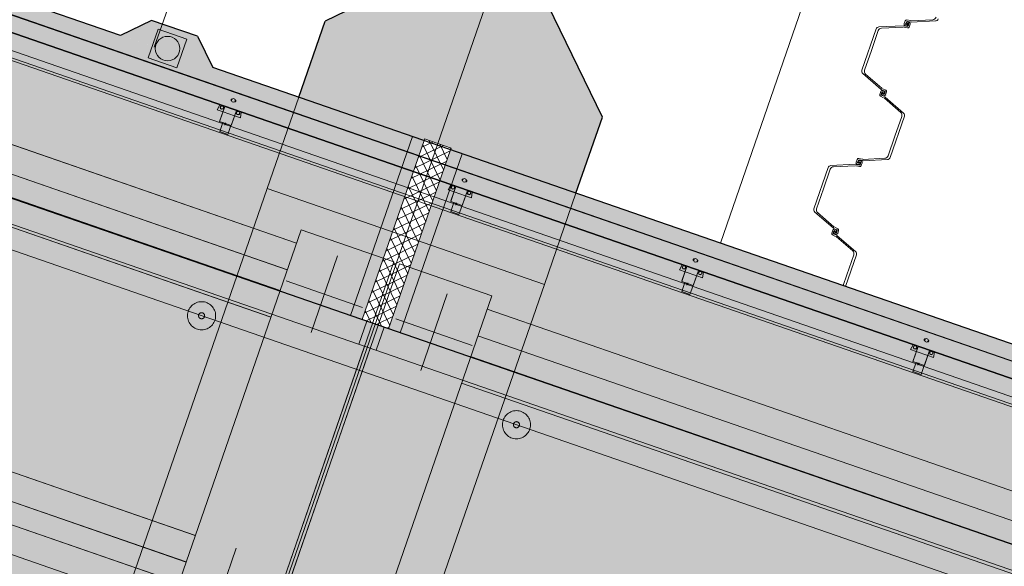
# Model space of a CAD drawing. Header units: metres. Extents: x 7508979 to 7510298, y 5841961 to 5842536.
# Tile 18 of 64: x 7509617.51 to 7509625.56, y 5842501.77 to 5842506.24. Entities that reach past the tile are written whole.
import ezdxf

# ---------------------------------------------------------------- set-up
doc = ezdxf.new("R2010")
doc.units = ezdxf.units.M
doc.linetypes.add('ACAD_ISO10W100', pattern=[18, 12, -3, 0, -3])
doc.linetypes.add('DASHED', pattern=[0.75, 0.5, -0.25])
for name, color, linetype, lineweight in [('013_AKP-Osie-2', 142, 'ACAD_ISO10W100', 18), ('015_AKP-Stal-cienka', 60, 'Continuous', 18), ('01_AKP-Beton-widok', 44, 'Continuous', 30), ('07_AKP-Wyposazenie', 133, 'Continuous', 18), ('08_JK_beton_przerywana', 40, 'DASHED', 9), ('09_JK_stal_przerywana', 90, 'DASHED', 9), ('13_WYPOSAŻENIE_CIENKIE', 81, 'Continuous', 18), ('16_JK_wyposażenie cienka', 200, 'Continuous', 13), ('AKP-Beton-widok', 44, 'Continuous', 30)]:
    doc.layers.add(name, color=color, linetype=linetype, lineweight=lineweight)
doc.layers.add('03_AKP-Kreskowania', color=7, linetype='Continuous', lineweight=9, true_color=0xa6a6a6)

msp = doc.modelspace()

# ---------------------------------------------------------------- hatches: boundary and pattern name
at = {"layer": '03_AKP-Kreskowania', "ltscale": 100, "transparency": 33554687}
h = msp.add_hatch(dxfattribs=at)
h.set_pattern_fill('GRASS', color=256, scale=0.045, angle=160.90316)
h.set_pattern_definition([(250.90316, (7511633.8898, 5841844.2328), (0.49932114, -1.028167), [0.2143125, -1.4021336]), (205.90316, (7511633.8898, 5841844.2328), (0.49932114, -1.028167), [0.2143125, -0.9286875]), (295.90316, (7511633.8898, 5841844.2328), (1.028167, 0.49932114), [0.2143125, -0.9286875])])
edge = h.paths.add_edge_path()
edge.add_spline(control_points=[(7509560.4281, 5842502.0417), (7509560.9762, 5842501.8269), (7509562.2237, 5842501.368), (7509563.4849, 5842500.9741), (7509564.2028, 5842500.7802)], knot_values=[19454.944206, 19454.944206, 19454.944206, 19454.944206, 21223.462374, 23456.740739, 23456.740739, 23456.740739, 23456.740739], degree=3, periodic=0)
edge.add_line((7509564.2028, 5842500.7802), (7509567.9422, 5842511.5796))
edge.add_line((7509567.9422, 5842511.5796), (7509567.9446, 5842511.601))
edge.add_line((7509567.9446, 5842511.601), (7509564.2647, 5842513.1229))
edge.add_line((7509564.2647, 5842513.1229), (7509560.4281, 5842502.0417))
edge = h.paths.add_edge_path()
edge.add_spline(control_points=[(7509557.9601, 5842503.0982), (7509558.5003, 5842502.8474), (7509559.0446, 5842502.6075), (7509559.5926, 5842502.3793)], knot_values=[24358.247031, 24358.247031, 24358.247031, 24358.247031, 26137.75858, 26137.75858, 26137.75858, 26137.75858], degree=3, periodic=0)
edge.add_line((7509559.5926, 5842502.3793), (7509563.4315, 5842513.4675))
edge.add_line((7509563.4315, 5842513.4675), (7509561.7858, 5842514.1481))
edge.add_line((7509561.7858, 5842514.1481), (7509557.9601, 5842503.0982))
edge = h.paths.add_edge_path()
edge.add_line((7509571.9005, 5842523.027), (7509571.9118, 5842523.0452))
edge.add_line((7509571.9118, 5842523.0452), (7509575.6504, 5842533.8449))
edge.add_spline(control_points=[(7509575.6504, 5842533.8449), (7509574.9664, 5842534.1365), (7509573.7316, 5842534.6067), (7509572.4674, 5842535.0174), (7509571.9038, 5842535.1875)], knot_values=[19454.944206, 19454.944206, 19454.944206, 19454.944206, 21688.222571, 23456.740739, 23456.740739, 23456.740739, 23456.740739], degree=3, periodic=0)
edge.add_line((7509571.9038, 5842535.1875), (7509568.0673, 5842524.1062))
edge.add_line((7509568.0673, 5842524.1062), (7509571.9005, 5842523.027))
edge = h.paths.add_edge_path()
edge.add_line((7509565.4852, 5842524.8333), (7509567.1995, 5842524.3506))
edge.add_line((7509567.1995, 5842524.3506), (7509571.0384, 5842535.4387))
edge.add_spline(control_points=[(7509571.0384, 5842535.4387), (7509570.4667, 5842535.5982), (7509569.8905, 5842535.7463), (7509569.3109, 5842535.8831)], knot_values=[24358.247031, 24358.247031, 24358.247031, 24358.247031, 26137.75858, 26137.75858, 26137.75858, 26137.75858], degree=3, periodic=0)
edge.add_line((7509569.3109, 5842535.8831), (7509565.4852, 5842524.8333))
edge = h.paths.add_edge_path()
edge.add_line((7509887.6326, 5842386.6744), (7509887.5854, 5842386.6908))
edge.add_line((7509887.5854, 5842386.6908), (7509891.9401, 5842399.2688))
edge.add_line((7509891.9401, 5842399.2688), (7509891.8637, 5842399.2926))
edge.add_line((7509891.8637, 5842399.2926), (7509887.4791, 5842386.6283))
edge.add_spline(control_points=[(7509887.4791, 5842386.6283), (7509887.9536, 5842386.3755), (7509890.7836, 5842384.9527), (7509893.6314, 5842383.8847), (7509896.0866, 5842383.23), (7509896.1132, 5842383.223)], knot_values=[21013.433794, 21013.433794, 21013.433794, 21013.433794, 22562.78043, 30165.17056, 30248.311095, 30248.311095, 30248.311095, 30248.311095], degree=3, periodic=0)
edge.add_line((7509896.1132, 5842383.223), (7509900.7195, 5842396.5278))
edge.add_line((7509900.7195, 5842396.5278), (7509891.9879, 5842399.2539))
edge.add_line((7509891.9879, 5842399.2539), (7509887.6326, 5842386.6744))
edge = h.paths.add_edge_path()
edge.add_line((7509903.4828, 5842409.6798), (7509906.9863, 5842419.7991))
edge.add_spline(control_points=[(7509906.9863, 5842419.7991), (7509906.3199, 5842420.0756), (7509903.6823, 5842421.1154), (7509900.9332, 5842421.9377), (7509898.8371, 5842422.185)], knot_values=[9690.860076, 9690.860076, 9690.860076, 9690.860076, 11850.095835, 18161.631326, 18161.631326, 18161.631326, 18161.631326], degree=3, periodic=0)
edge.add_line((7509898.8371, 5842422.185), (7509895.5102, 5842412.5758))
edge.add_line((7509895.5102, 5842412.5758), (7509895.509, 5842412.5713))
edge.add_line((7509895.509, 5842412.5713), (7509903.4828, 5842409.6798))
at = {"layer": '03_AKP-Kreskowania', "ltscale": 100, "transparency": 33554572}
h = msp.add_hatch(color=256, dxfattribs=at)
h.dxf.hatch_style = 1
h.paths.add_polyline_path([(7509582.8188, 5842516.7645), (7509620.2112, 5842503.8186), (7509620.7183, 5842505.2833), (7509583.3259, 5842518.2292)])
at = {"layer": '03_AKP-Kreskowania', "ltscale": 100, "transparency": 33554636}
h = msp.add_hatch(color=256, dxfattribs=at)
h.dxf.hatch_style = 1
h.paths.add_polyline_path([(7509582.6211, 5842516.6213), (7509620.278, 5842503.5838), (7509620.3435, 5842503.7728), (7509582.6865, 5842516.8103)])
at = {"layer": '03_AKP-Kreskowania', "ltscale": 100, "transparency": 33554508}
h = msp.add_hatch(color=256, dxfattribs=at)
h.dxf.hatch_style = 1
h.paths.add_polyline_path([(7509580.2837, 5842510.0229), (7509618.0351, 5842496.9526), (7509620.3253, 5842503.5674), (7509582.5739, 5842516.6377)])
at = {"layer": '03_AKP-Kreskowania', "ltscale": 100, "transparency": 33554597}
h = msp.add_hatch(color=256, dxfattribs=at)
h.dxf.hatch_style = 1
h.paths.add_polyline_path([(7509620.9264, 5842505.2271), (7509621.035, 5842505.1895), (7509621.0301, 5842505.1753), (7509622.0554, 5842504.8203), (7509622.271, 5842505.4431), (7509621.5297, 5842506.9696)])
h.paths.add_polyline_path([(7509620.0031, 5842506.2283), (7509619.7875, 5842505.6055), (7509620.8128, 5842505.2506), (7509620.8177, 5842505.2647), (7509620.9264, 5842505.2271), (7509621.5297, 5842506.9696)])
at = {"layer": '03_AKP-Kreskowania', "ltscale": 100, "transparency": 33554572}
h = msp.add_hatch(color=256, dxfattribs=at)
h.dxf.hatch_style = 1
h.paths.add_polyline_path([(7509618.3285, 5842506.1107), (7509619.0844, 5842505.849), (7509618.9608, 5842506.1034), (7509618.5829, 5842506.2342)])
at = {"layer": '03_AKP-Kreskowania', "ltscale": 100, "transparency": 33554648}
h = msp.add_hatch(color=256, dxfattribs=at)
h.dxf.hatch_style = 1
h.paths.add_polyline_path([(7509620.2112, 5842503.8186), (7509620.3057, 5842503.7859), (7509620.8128, 5842505.2506), (7509620.7183, 5842505.2833)])
at = {"layer": '03_AKP-Kreskowania', "ltscale": 100, "transparency": 33554687}
h = msp.add_hatch(dxfattribs=at)
h.set_pattern_fill('ANSI37', color=256, scale=0.02, angle=160.90316)
h.set_pattern_definition([(205.903159, (7511435.29515, 5841881.934156), (0.0277400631, -0.0571203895), []), (295.903159, (7511435.29515, 5841881.934156), (0.0571203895, 0.0277400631), [])])
h.paths.add_polyline_path([(7509620.3057, 5842503.7859), (7509620.523, 5842503.7106), (7509621.035, 5842505.1895), (7509620.8177, 5842505.2647)])
at = {"layer": '03_AKP-Kreskowania', "ltscale": 100, "transparency": 33554648}
h = msp.add_hatch(color=256, dxfattribs=at)
h.dxf.hatch_style = 1
h.paths.add_polyline_path([(7509620.523, 5842503.7106), (7509620.6175, 5842503.6779), (7509621.1246, 5842505.1426), (7509621.0301, 5842505.1753)])
at = {"layer": '03_AKP-Kreskowania', "ltscale": 100, "transparency": 33554572}
h = msp.add_hatch(color=256, dxfattribs=at)
h.dxf.hatch_style = 1
h.paths.add_polyline_path([(7509620.6175, 5842503.6779), (7509658.0099, 5842490.7319), (7509658.517, 5842492.1966), (7509621.1246, 5842505.1426)])
at = {"layer": '03_AKP-Kreskowania', "ltscale": 100, "transparency": 33554648}
h = msp.add_hatch(color=256, dxfattribs=at)
h.dxf.hatch_style = 1
h.paths.add_polyline_path([(7509620.278, 5842503.5838), (7509620.4198, 5842503.5347), (7509620.4852, 5842503.7237), (7509620.3435, 5842503.7728)])
at = {"layer": '03_AKP-Kreskowania', "ltscale": 100, "transparency": 33554636}
h = msp.add_hatch(color=256, dxfattribs=at)
h.dxf.hatch_style = 1
h.paths.add_polyline_path([(7509658.0767, 5842490.4971), (7509658.1422, 5842490.6861), (7509620.4852, 5842503.7237), (7509620.4198, 5842503.5347)])
at = {"layer": '03_AKP-Kreskowania', "ltscale": 100, "transparency": 33554687}
h = msp.add_hatch(color=256, dxfattribs=at)
h.dxf.hatch_style = 1
h.paths.add_polyline_path([(7509618.0351, 5842496.9526), (7509618.0824, 5842496.9363), (7509620.3725, 5842503.5511), (7509620.3253, 5842503.5674)])
at = {"layer": '03_AKP-Kreskowania', "ltscale": 100, "transparency": 33554508}
h = msp.add_hatch(color=256, dxfattribs=at)
h.dxf.hatch_style = 1
h.paths.add_polyline_path([(7509618.0824, 5842496.9363), (7509655.8338, 5842483.866), (7509658.124, 5842490.4808), (7509620.3725, 5842503.5511)])

# ---------------------------------------------------------------- linework, layer by layer
at = {"layer": '013_AKP-Osie-2', "ltscale": 100}
msp.add_line((7509903.734, 5842405.2346), (7509582.4849, 5842516.4573), dxfattribs=at)
at = {"layer": '013_AKP-Osie-2', "ltscale": 70}
msp.add_line((7509623.0944, 5842511.4892), (7509615.555, 5842489.7127), dxfattribs=at)
at = {"layer": '013_AKP-Osie-2', "ltscale": 15}
for p, q in [((7509619.8884, 5842503.6809), (7509620.1049, 5842504.3062)), ((7509619.684, 5842504.1018), (7509620.3093, 5842503.8853)), ((7509620.7861, 5842503.3701), (7509621.0026, 5842503.9954)), ((7509621.207, 5842503.5745), (7509620.5817, 5842503.791)), ((7509619.0606, 5842501.2901), (7509619.2771, 5842501.9154))]:
    msp.add_line(p, q, dxfattribs=at)
at = {"layer": '015_AKP-Stal-cienka'}
for p, q in [((7509624.3944, 5842505.8269), (7509624.511, 5842506.1637)), ((7509624.7315, 5842506.1902), (7509624.5334, 5842506.1805)), ((7509624.7314, 5842506.1789), (7509624.5548, 5842506.1702)), ((7509624.7384, 5842506.1782), (7509624.7663, 5842506.1716)), ((7509624.7385, 5842506.1896), (7509624.7654, 5842506.1832)), ((7509624.7403, 5842506.2071), (7509624.7483, 5842506.2303)), ((7509624.7557, 5842506.189), (7509624.7477, 5842506.1918)), ((7509624.7509, 5842506.204), (7509624.7575, 5842506.2232)), ((7509624.7543, 5842506.1996), (7509624.7527, 5842506.2001)), ((7509624.7545, 5842506.2084), (7509624.7528, 5842506.2034)), ((7509624.7558, 5842506.2009), (7509624.7721, 5842506.2098)), ((7509624.7729, 5842506.2088), (7509624.7567, 5842506.1998)), ((7509624.7691, 5842506.2032), (7509624.7597, 5842506.2065)), ((7509624.7597, 5842506.2065), (7509624.7691, 5842506.2032)), ((7509624.7691, 5842506.2032), (7509624.7597, 5842506.2065)), ((7509624.7597, 5842506.2065), (7509624.7691, 5842506.2032)), ((7509624.7903, 5842506.2315), (7509624.7625, 5842506.2381)), ((7509624.7628, 5842506.2001), (7509624.766, 5842506.2096)), ((7509624.766, 5842506.2096), (7509624.7628, 5842506.2001)), ((7509624.7628, 5842506.2001), (7509624.766, 5842506.2096)), ((7509624.766, 5842506.2096), (7509624.7628, 5842506.2001)), ((7509624.7903, 5842506.2201), (7509624.7634, 5842506.2265)), ((7509624.7779, 5842506.2057), (7509624.7712, 5842506.1864)), ((7509624.773, 5842506.2206), (7509624.7811, 5842506.2178)), ((7509624.7743, 5842506.2013), (7509624.776, 5842506.2062)), ((7509624.7745, 5842506.2101), (7509624.7761, 5842506.2095)), ((7509624.7885, 5842506.2026), (7509624.7804, 5842506.1793)), ((7509624.7973, 5842506.2308), (7509624.974, 5842506.2395)), ((7509624.7973, 5842506.2194), (7509624.9954, 5842506.2292)), ((7509624.5279, 5842506.15), (7509624.472, 5842505.9886)), ((7509624.4162, 5842505.8271), (7509624.472, 5842505.9886)), ((7509624.5513, 5842505.6696), (7509624.4016, 5842505.7998)), ((7509624.5582, 5842505.6787), (7509624.4248, 5842505.7947)), ((7509624.5478, 5842505.651), (7509624.5397, 5842505.6277)), ((7509624.572, 5842505.6009), (7509624.546, 5842505.6129)), ((7509624.558, 5842505.6469), (7509624.5513, 5842505.6276)), ((7509624.579, 5842505.6099), (7509624.5539, 5842505.6215)), ((7509624.5572, 5842505.6658), (7509624.5822, 5842505.6542)), ((7509624.5581, 5842505.6411), (7509624.5598, 5842505.6461)), ((7509624.5633, 5842505.6482), (7509624.5618, 5842505.6488)), ((7509624.5711, 5842505.6556), (7509624.563, 5842505.6584)), ((7509624.5634, 5842505.6395), (7509624.5728, 5842505.6362)), ((7509624.5728, 5842505.6362), (7509624.5634, 5842505.6395)), ((7509624.5634, 5842505.6395), (7509624.5728, 5842505.6362)), ((7509624.5728, 5842505.6362), (7509624.5634, 5842505.6395)), ((7509624.5638, 5842505.6463), (7509624.571, 5842505.6291)), ((7509624.5642, 5842505.6748), (7509624.5902, 5842505.6628)), ((7509624.5724, 5842505.6294), (7509624.5651, 5842505.6466)), ((7509624.5651, 5842505.6201), (7509624.5731, 5842505.6173)), ((7509624.5665, 5842505.6331), (7509624.5697, 5842505.6426)), ((7509624.5697, 5842505.6426), (7509624.5665, 5842505.6331)), ((7509624.5665, 5842505.6331), (7509624.5697, 5842505.6426)), ((7509624.5697, 5842505.6426), (7509624.5665, 5842505.6331)), ((7509624.5728, 5842505.6275), (7509624.5744, 5842505.6269)), ((7509624.5781, 5842505.6346), (7509624.5763, 5842505.6296)), ((7509624.5779, 5842505.5971), (7509624.7114, 5842505.481)), ((7509624.5782, 5842505.6288), (7509624.5849, 5842505.6481)), ((7509624.5849, 5842505.6061), (7509624.7346, 5842505.4759)), ((7509624.5884, 5842505.6247), (7509624.5965, 5842505.648)), ((7509624.6252, 5842505.112), (7509624.7418, 5842505.4488)), ((7509624.72, 5842505.4486), (7509624.6641, 5842505.2871)), ((7509624.6082, 5842505.1257), (7509624.6641, 5842505.2871)), ((7509624.3389, 5842505.0563), (7509624.1408, 5842505.0465)), ((7509624.3388, 5842505.0449), (7509624.1622, 5842505.0362)), ((7509624.3458, 5842505.0442), (7509624.3737, 5842505.0376)), ((7509624.3459, 5842505.0556), (7509624.3728, 5842505.0493)), ((7509624.3477, 5842505.0731), (7509624.3558, 5842505.0964)), ((7509624.3631, 5842505.0551), (7509624.3551, 5842505.0579)), ((7509624.3583, 5842505.07), (7509624.3649, 5842505.0893)), ((7509624.3617, 5842505.0657), (7509624.3601, 5842505.0662)), ((7509624.3619, 5842505.0745), (7509624.3602, 5842505.0695)), ((7509624.3632, 5842505.0669), (7509624.3795, 5842505.0759)), ((7509624.3803, 5842505.0748), (7509624.3641, 5842505.0659)), ((7509624.3765, 5842505.0692), (7509624.3671, 5842505.0725)), ((7509624.3671, 5842505.0725), (7509624.3765, 5842505.0692)), ((7509624.3765, 5842505.0692), (7509624.3671, 5842505.0725)), ((7509624.3671, 5842505.0725), (7509624.3765, 5842505.0692)), ((7509624.3977, 5842505.0975), (7509624.3699, 5842505.1041)), ((7509624.3702, 5842505.0661), (7509624.3734, 5842505.0756)), ((7509624.3734, 5842505.0756), (7509624.3702, 5842505.0661)), ((7509624.3702, 5842505.0661), (7509624.3734, 5842505.0756)), ((7509624.3734, 5842505.0756), (7509624.3702, 5842505.0661)), ((7509624.3977, 5842505.0861), (7509624.3708, 5842505.0925)), ((7509624.3853, 5842505.0717), (7509624.3786, 5842505.0525)), ((7509624.3804, 5842505.0867), (7509624.3885, 5842505.0839)), ((7509624.3817, 5842505.0673), (7509624.3834, 5842505.0723)), ((7509624.3819, 5842505.0761), (7509624.3835, 5842505.0756)), ((7509624.3959, 5842505.0686), (7509624.3878, 5842505.0454)), ((7509624.4047, 5842505.0968), (7509624.5814, 5842505.1056)), ((7509624.4047, 5842505.0855), (7509624.6028, 5842505.0952)), ((7509624.0018, 5842504.6929), (7509624.1184, 5842505.0297)), ((7509624.1353, 5842505.016), (7509624.0794, 5842504.8546)), ((7509624.0236, 5842504.6932), (7509624.0794, 5842504.8546)), ((7509624.1587, 5842504.5357), (7509624.009, 5842504.6659)), ((7509624.1656, 5842504.5447), (7509624.0322, 5842504.6607)), ((7509624.1552, 5842504.517), (7509624.1471, 5842504.4938)), ((7509624.1794, 5842504.4669), (7509624.1534, 5842504.4789)), ((7509624.1654, 5842504.5129), (7509624.1587, 5842504.4937)), ((7509624.1864, 5842504.4759), (7509624.1614, 5842504.4875)), ((7509624.1646, 5842504.5319), (7509624.1896, 5842504.5203)), ((7509624.1655, 5842504.5072), (7509624.1672, 5842504.5122)), ((7509624.1708, 5842504.5143), (7509624.1692, 5842504.5148)), ((7509624.1785, 5842504.5216), (7509624.1704, 5842504.5244)), ((7509624.1708, 5842504.5055), (7509624.1802, 5842504.5023)), ((7509624.1802, 5842504.5023), (7509624.1708, 5842504.5055)), ((7509624.1708, 5842504.5055), (7509624.1802, 5842504.5023)), ((7509624.1802, 5842504.5023), (7509624.1708, 5842504.5055)), ((7509624.1712, 5842504.5123), (7509624.1784, 5842504.4952)), ((7509624.1716, 5842504.5409), (7509624.1976, 5842504.5288)), ((7509624.1798, 5842504.4955), (7509624.1725, 5842504.5126)), ((7509624.1725, 5842504.4861), (7509624.1805, 5842504.4834)), ((7509624.1739, 5842504.4992), (7509624.1771, 5842504.5086)), ((7509624.1771, 5842504.5086), (7509624.1739, 5842504.4992)), ((7509624.1739, 5842504.4992), (7509624.1771, 5842504.5086)), ((7509624.1771, 5842504.5086), (7509624.1739, 5842504.4992)), ((7509624.1802, 5842504.4935), (7509624.1818, 5842504.493)), ((7509624.1855, 5842504.5006), (7509624.1837, 5842504.4956)), ((7509624.1856, 5842504.4948), (7509624.1923, 5842504.5141)), ((7509624.1923, 5842504.4721), (7509624.342, 5842504.3419)), ((7509624.1958, 5842504.4908), (7509624.2039, 5842504.514)), ((7509624.1853, 5842504.4631), (7509624.3188, 5842504.3471)), ((7509624.26, 5842504.0571), (7509624.3492, 5842504.3149)), ((7509624.3274, 5842504.3146), (7509624.2715, 5842504.1532)), ((7509624.2406, 5842504.0638), (7509624.2715, 5842504.1532))]:
    msp.add_line(p, q, dxfattribs=at)
for centre, radius, start, end in [((7509624.9725, 5842506.2695), 0.03, 272.82052, 340.90316), ((7509624.9942, 5842506.2542), 0.025, 272.82052, 340.90316), ((7509624.5346, 5842506.1555), 0.025, 92.82052, 160.90316), ((7509624.5563, 5842506.1402), 0.03, 92.82052, 160.90316), ((7509624.7327, 5842506.1539), 0.025, 76.61416, 92.82052), ((7509624.7327, 5842506.1653), 0.025, 76.61416, 92.82052), ((7509624.7516, 5842506.2032), 0.012, 160.90316, 250.90316), ((7509624.7597, 5842506.2264), 0.012, 76.61416, 160.90316), ((7509624.7537, 5842506.203), 0.003, 160.90316, 250.90316), ((7509624.7548, 5842506.2027), 0.00213, 160.90316, 298.90315), ((7509624.7552, 5842506.2024), 0.003, 250.90316, 298.90315), ((7509624.7734, 5842506.2019), 0.02, 111.44148, 160.90316), ((7509624.759, 5842506.1985), 0.01, 250.90316, 291.44148), ((7509624.7623, 5842506.2216), 0.005, 76.61416, 160.90316), ((7509624.7554, 5842506.2078), 0.02, 291.44148, 340.90316), ((7509624.7665, 5842506.1881), 0.005, 256.61416, 340.90316), ((7509624.7698, 5842506.2112), 0.01, 70.90316, 111.44148), ((7509624.7691, 5842506.1833), 0.012, 256.61416, 340.90316), ((7509624.7735, 5842506.2072), 0.003, 70.90316, 118.90315), ((7509624.774, 5842506.2069), 0.00213, 340.90316, 118.90315), ((7509624.7751, 5842506.2067), 0.003, 340.90316, 70.90316), ((7509624.7771, 5842506.2065), 0.012, 340.90316, 70.90316), ((7509624.7961, 5842506.2558), 0.025, 256.61416, 272.82052), ((7509624.796, 5842506.2444), 0.025, 256.61416, 272.82052), ((7509624.418, 5842505.8187), 0.025, 160.90316, 228.9858), ((7509624.4445, 5842505.8173), 0.03, 160.90316, 228.9858), ((7509624.5747, 5842505.6975), 0.025, 228.9858, 245.19215), ((7509624.5511, 5842505.6238), 0.012, 160.90316, 245.19215), ((7509624.5591, 5842505.647), 0.012, 70.90316, 160.90316), ((7509624.556, 5842505.626), 0.005, 160.90316, 245.19215), ((7509624.5677, 5842505.6885), 0.025, 228.9858, 245.19215), ((7509624.577, 5842505.6346), 0.02, 160.90316, 210.36484), ((7509624.5608, 5842505.6459), 0.003, 70.90316, 160.90316), ((7509624.5619, 5842505.6454), 0.00213, 22.90317, 160.90316), ((7509624.5684, 5842505.6295), 0.01, 210.36484, 250.90316), ((7509624.5624, 5842505.6454), 0.003, 22.90317, 70.90316), ((7509624.5738, 5842505.6303), 0.003, 202.90317, 250.90316), ((7509624.5678, 5842505.6462), 0.01, 30.36484, 70.90316), ((7509624.5615, 5842505.5782), 0.025, 48.9858, 65.19215), ((7509624.5743, 5842505.6303), 0.00213, 202.90317, 340.90316), ((7509624.5771, 5842505.6287), 0.012, 250.90316, 340.90316), ((7509624.5753, 5842505.6298), 0.003, 250.90316, 340.90316), ((7509624.5592, 5842505.6411), 0.02, 340.90316, 30.36484), ((7509624.5685, 5842505.5872), 0.025, 48.9858, 65.19215), ((7509624.5801, 5842505.6497), 0.005, 340.90316, 65.19215), ((7509624.5851, 5842505.6519), 0.012, 340.90316, 65.19215), ((7509624.6917, 5842505.4584), 0.03, 340.90316, 48.9858), ((7509624.7182, 5842505.457), 0.025, 340.90316, 48.9858), ((7509624.5799, 5842505.1355), 0.03, 272.82052, 340.90316), ((7509624.142, 5842505.0216), 0.025, 92.82052, 160.90316), ((7509624.1637, 5842505.0062), 0.03, 92.82052, 160.90316), ((7509624.3401, 5842505.0199), 0.025, 76.61416, 92.82052), ((7509624.3401, 5842505.0313), 0.025, 76.61416, 92.82052), ((7509624.359, 5842505.0692), 0.012, 160.90316, 250.90316), ((7509624.3671, 5842505.0925), 0.012, 76.61416, 160.90316), ((7509624.3611, 5842505.069), 0.003, 160.90316, 250.90316), ((7509624.3622, 5842505.0688), 0.00213, 160.90316, 298.90315), ((7509624.3626, 5842505.0685), 0.003, 250.90316, 298.90315), ((7509624.3808, 5842505.0679), 0.02, 111.44148, 160.90316), ((7509624.3664, 5842505.0645), 0.01, 250.90316, 291.44148), ((7509624.3697, 5842505.0876), 0.005, 76.61416, 160.90316), ((7509624.3628, 5842505.0738), 0.02, 291.44148, 340.90316), ((7509624.3739, 5842505.0541), 0.005, 256.61416, 340.90316), ((7509624.3772, 5842505.0772), 0.01, 70.90316, 111.44148), ((7509624.3765, 5842505.0493), 0.012, 256.61416, 340.90316), ((7509624.3809, 5842505.0733), 0.003, 70.90316, 118.90315), ((7509624.3814, 5842505.073), 0.00213, 340.90316, 118.90315), ((7509624.3825, 5842505.0727), 0.003, 340.90316, 70.90316), ((7509624.3845, 5842505.0725), 0.012, 340.90316, 70.90316), ((7509624.4035, 5842505.1218), 0.025, 256.61416, 272.82052), ((7509624.4034, 5842505.1104), 0.025, 256.61416, 272.82052), ((7509624.6016, 5842505.1202), 0.025, 272.82052, 340.90316), ((7509624.0254, 5842504.6847), 0.025, 160.90316, 228.9858), ((7509624.0519, 5842504.6834), 0.03, 160.90316, 228.9858), ((7509624.1585, 5842504.4898), 0.012, 160.90316, 245.19215), ((7509624.1665, 5842504.5131), 0.012, 70.90316, 160.90316), ((7509624.1634, 5842504.492), 0.005, 160.90316, 245.19215), ((7509624.1751, 5842504.5546), 0.025, 228.9858, 245.19215), ((7509624.1844, 5842504.5006), 0.02, 160.90316, 210.36484), ((7509624.1682, 5842504.512), 0.003, 70.90316, 160.90316), ((7509624.1821, 5842504.5636), 0.025, 228.9858, 245.19215), ((7509624.1693, 5842504.5115), 0.00213, 22.90317, 160.90316), ((7509624.1758, 5842504.4956), 0.01, 210.36484, 250.90316), ((7509624.1698, 5842504.5114), 0.003, 22.90317, 70.90316), ((7509624.1812, 5842504.4964), 0.003, 202.90317, 250.90316), ((7509624.1752, 5842504.5122), 0.01, 30.36484, 70.90316), ((7509624.1817, 5842504.4963), 0.00213, 202.90317, 340.90316), ((7509624.1845, 5842504.4947), 0.012, 250.90316, 340.90316), ((7509624.1827, 5842504.4958), 0.003, 250.90316, 340.90316), ((7509624.1666, 5842504.5071), 0.02, 340.90316, 30.36484), ((7509624.1759, 5842504.4532), 0.025, 48.9858, 65.19215), ((7509624.1875, 5842504.5157), 0.005, 340.90316, 65.19215), ((7509624.1925, 5842504.518), 0.012, 340.90316, 65.19215), ((7509624.1689, 5842504.4442), 0.025, 48.9858, 65.19215), ((7509624.2991, 5842504.3244), 0.03, 340.90316, 48.9858), ((7509624.3256, 5842504.3231), 0.025, 340.90316, 48.9858)]:
    msp.add_arc(centre, radius, start, end, dxfattribs=at)
at = {"layer": '01_AKP-Beton-widok', "ltscale": 100}
for p, q in [((7509618.5829, 5842506.2342), (7509618.3285, 5842506.1107)), ((7509618.9608, 5842506.1034), (7509618.5829, 5842506.2342)), ((7509618.9608, 5842506.1034), (7509619.0844, 5842505.849))]:
    msp.add_line(p, q, dxfattribs=at)
at = {"layer": '07_AKP-Wyposazenie', "ltscale": 100}
for p, q in [((7509903.7993, 5842405.4232), (7509564.7806, 5842522.7981)), ((7509620.7183, 5842505.2833), (7509620.2112, 5842503.8186)), ((7509621.1246, 5842505.1426), (7509620.6175, 5842503.6779)), ((7509620.3435, 5842503.7728), (7509620.278, 5842503.5838)), ((7509620.4852, 5842503.7237), (7509620.4198, 5842503.5347)), ((7509620.3253, 5842503.5674), (7509618.0351, 5842496.9526)), ((7509620.3725, 5842503.5511), (7509618.0824, 5842496.9363))]:
    msp.add_line(p, q, dxfattribs=at)
msp.add_lwpolyline([(7509620.3057, 5842503.7859), (7509620.8128, 5842505.2506), (7509620.8177, 5842505.2647), (7509621.035, 5842505.1895), (7509621.0301, 5842505.1753), (7509620.523, 5842503.7106)], dxfattribs=at)
at = {"layer": '08_JK_beton_przerywana', "ltscale": 400}
for p, q in [((7509619.7687, 5842504.4111), (7509583.5292, 5842516.9579)), ((7509619.7706, 5842504.4105), (7509583.5311, 5842516.9573)), ((7509619.6934, 5842504.1938), (7509583.4539, 5842516.7406)), ((7509619.6953, 5842504.1931), (7509583.4558, 5842516.7399)), ((7509619.6345, 5842504.0237), (7509583.395, 5842516.5705)), ((7509619.6364, 5842504.023), (7509583.397, 5842516.5698)), ((7509619.5593, 5842503.8063), (7509583.3198, 5842516.3531)), ((7509619.5612, 5842503.8057), (7509583.3217, 5842516.3525)), ((7509618.9409, 5842502.0204), (7509582.7014, 5842514.5672)), ((7509618.9428, 5842502.0197), (7509582.7034, 5842514.5665)), ((7509618.8657, 5842501.803), (7509582.6262, 5842514.3498)), ((7509618.8676, 5842501.8023), (7509582.6281, 5842514.3492)), ((7509618.8068, 5842501.6329), (7509582.5673, 5842514.1797)), ((7509618.8087, 5842501.6323), (7509582.5692, 5842514.1791)), ((7509618.7315, 5842501.4156), (7509582.4921, 5842513.9624)), ((7509618.7335, 5842501.4149), (7509582.494, 5842513.9617)), ((7509657.5673, 5842491.3245), (7509621.3278, 5842503.8713)), ((7509657.4921, 5842491.1071), (7509621.2526, 5842503.654)), ((7509657.4332, 5842490.9371), (7509621.1937, 5842503.4839)), ((7509657.3579, 5842490.7197), (7509621.1185, 5842503.2665))]:
    msp.add_line(p, q, dxfattribs=at)
at = {"layer": '08_JK_beton_przerywana', "ltscale": 300}
for p, q in [((7509619.5287, 5842504.8581), (7509619.7875, 5842505.6055)), ((7509621.7966, 5842504.0729), (7509622.0554, 5842504.8203))]:
    msp.add_line(p, q, dxfattribs=at)
at = {"layer": '08_JK_beton_przerywana', "ltscale": 250, "transparency": 33554559}
msp.add_lwpolyline([(7509618.6063, 5842506.0145), (7509619.7648, 5842509.3606), (7509624.3951, 5842507.7575), (7509623.2366, 5842504.4114)], dxfattribs=at)
at = {"layer": '08_JK_beton_przerywana', "ltscale": 300}
msp.add_lwpolyline([(7509616.611, 5842496.4308), (7509619.5287, 5842504.8581), (7509621.7966, 5842504.0729), (7509618.879, 5842495.6456)], close=True, dxfattribs=at)
at = {"layer": '08_JK_beton_przerywana', "ltscale": 230}
for points in [[(7509617.7358, 5842496.088), (7509620.5642, 5842504.2574), (7509619.8082, 5842504.5191), (7509616.9798, 5842496.3497)], [(7509617.783, 5842496.0716), (7509620.6114, 5842504.241), (7509621.3674, 5842503.9793), (7509618.539, 5842495.8099)]]:
    msp.add_lwpolyline(points, close=True, dxfattribs=at)
at = {"layer": '09_JK_stal_przerywana', "ltscale": 200}
for p, q in [((7509575.6617, 5842520.7409), (7509892.5742, 5842411.0197)), ((7509575.6185, 5842520.6162), (7509892.531, 5842410.895))]:
    msp.add_line(p, q, dxfattribs=at)
at = {"layer": '09_JK_stal_przerywana', "ltscale": 100}
for centre, radius in [((7509618.9931, 5842503.8174), 0.115), ((7509618.9931, 5842503.8174), 0.025), ((7509621.5686, 5842502.9257), 0.115), ((7509621.5686, 5842502.9257), 0.025)]:
    msp.add_circle(centre, radius, dxfattribs=at)
at = {"layer": '13_WYPOSAŻENIE_CIENKIE', "ltscale": 100}
msp.add_lwpolyline([(7509618.6373, 5842506.1624), (7509618.5556, 5842505.9261), (7509618.7918, 5842505.8444), (7509618.8736, 5842506.0806)], close=True, dxfattribs=at)
msp.add_circle((7509618.7147, 5842506.0033), 0.1, dxfattribs=at)
at = {"layer": '16_JK_wyposażenie cienka'}
for p, q in [((7509565.2196, 5842524.0662), (7509893.7214, 5842410.3325)), ((7509565.1941, 5842523.9925), (7509893.6959, 5842410.2588)), ((7509565.201, 5842524.0123), (7509893.7028, 5842410.2787)), ((7509575.663, 5842520.7447), (7509892.5755, 5842411.0235)), ((7509575.6172, 5842520.6124), (7509892.5297, 5842410.8912)), ((7509619.1211, 5842505.5029), (7509619.1431, 5842505.5429)), ((7509619.1425, 5842505.4119), (7509619.1831, 5842505.5291)), ((7509619.1831, 5842505.5291), (7509619.1425, 5842505.4119)), ((7509619.1684, 5842505.4865), (7509619.1211, 5842505.5029)), ((7509619.2776, 5842505.4963), (7509619.237, 5842505.3792)), ((7509619.24, 5842505.3877), (7509619.2776, 5842505.4963)), ((7509619.3101, 5842505.4375), (7509619.2629, 5842505.4538)), ((7509619.3176, 5842505.4825), (7509619.3101, 5842505.4375)), ((7509619.1767, 5842505.3884), (7509619.1956, 5842505.3819)), ((7509619.1963, 5842505.3869), (7509619.1793, 5842505.3928)), ((7509619.1895, 5842505.3946), (7509619.1829, 5842505.3757)), ((7509621.0111, 5842504.8486), (7509621.0331, 5842504.8886)), ((7509621.0325, 5842504.7575), (7509621.073, 5842504.8747)), ((7509621.073, 5842504.8747), (7509621.0325, 5842504.7575)), ((7509621.0583, 5842504.8322), (7509621.0111, 5842504.8486)), ((7509621.1675, 5842504.842), (7509621.127, 5842504.7248)), ((7509621.1299, 5842504.7333), (7509621.1675, 5842504.842)), ((7509621.2001, 5842504.7831), (7509621.1528, 5842504.7995)), ((7509621.2075, 5842504.8282), (7509621.2001, 5842504.7831)), ((7509621.0667, 5842504.7341), (7509621.0856, 5842504.7275)), ((7509621.0863, 5842504.7326), (7509621.0693, 5842504.7385)), ((7509621.0794, 5842504.7402), (7509621.0728, 5842504.7213)), ((7509622.901, 5842504.1942), (7509622.923, 5842504.2342)), ((7509622.9483, 5842504.1779), (7509622.901, 5842504.1942)), ((7509622.9224, 5842504.1032), (7509622.963, 5842504.2204)), ((7509622.963, 5842504.2204), (7509622.9224, 5842504.1032)), ((7509623.0575, 5842504.1877), (7509623.0169, 5842504.0705)), ((7509623.0198, 5842504.079), (7509623.0575, 5842504.1877)), ((7509623.0974, 5842504.1738), (7509623.09, 5842504.1288)), ((7509622.9566, 5842504.0797), (7509622.9755, 5842504.0732)), ((7509622.9762, 5842504.0782), (7509622.9592, 5842504.0841)), ((7509622.9693, 5842504.0859), (7509622.9628, 5842504.067)), ((7509623.09, 5842504.1288), (7509623.0427, 5842504.1451)), ((7509624.7909, 5842503.5399), (7509624.8129, 5842503.5799)), ((7509624.8382, 5842503.5235), (7509624.7909, 5842503.5399)), ((7509624.8123, 5842503.4489), (7509624.8529, 5842503.5661)), ((7509624.8529, 5842503.5661), (7509624.8123, 5842503.4489)), ((7509624.9474, 5842503.5333), (7509624.9068, 5842503.4162)), ((7509624.9098, 5842503.4247), (7509624.9474, 5842503.5333)), ((7509624.9874, 5842503.5195), (7509624.9799, 5842503.4745)), ((7509624.8465, 5842503.4254), (7509624.8654, 5842503.4189)), ((7509624.8661, 5842503.4239), (7509624.8491, 5842503.4298)), ((7509624.8593, 5842503.4316), (7509624.8527, 5842503.4127)), ((7509624.9799, 5842503.4745), (7509624.9327, 5842503.4908))]:
    msp.add_line(p, q, dxfattribs=at)
at = {"layer": '16_JK_wyposażenie cienka', "ltscale": 10}
for p, q in [((7509619.2629, 5842505.4538), (7509619.1684, 5842505.4865)), ((7509621.1528, 5842504.7995), (7509621.0583, 5842504.8322)), ((7509623.0427, 5842504.1451), (7509622.9483, 5842504.1779)), ((7509624.9327, 5842503.4908), (7509624.8382, 5842503.5235))]:
    msp.add_line(p, q, dxfattribs=at)
at = {"layer": '16_JK_wyposażenie cienka'}
for points in [[(7509619.2776, 5842505.4963), (7509619.2351, 5842505.3735), (7509619.1406, 5842505.4062), (7509619.1831, 5842505.5291)], [(7509621.1675, 5842504.842), (7509621.125, 5842504.7192), (7509621.0305, 5842504.7519), (7509621.073, 5842504.8747)], [(7509623.0575, 5842504.1877), (7509623.0149, 5842504.0648), (7509622.9204, 5842504.0975), (7509622.963, 5842504.2204)], [(7509624.9474, 5842503.5333), (7509624.9049, 5842503.4105), (7509624.8104, 5842503.4432), (7509624.8529, 5842503.5661)]]:
    msp.add_lwpolyline(points, dxfattribs=at)
for points in [[(7509619.2332, 5842505.3741), (7509619.2077, 5842505.3005), (7509619.1415, 5842505.3234), (7509619.167, 5842505.397)], [(7509621.1231, 5842504.7198), (7509621.0976, 5842504.6462), (7509621.0315, 5842504.6691), (7509621.057, 5842504.7427)], [(7509623.013, 5842504.0655), (7509622.9875, 5842503.9918), (7509622.9214, 5842504.0147), (7509622.9469, 5842504.0884)], [(7509624.903, 5842503.4112), (7509624.8775, 5842503.3375), (7509624.8113, 5842503.3604), (7509624.8368, 5842503.4341)]]:
    msp.add_lwpolyline(points, close=True, dxfattribs=at)
for centre, radius in [((7509619.1593, 5842505.5214), 0.015), ((7509619.1593, 5842505.5214), 0.013), ((7509619.2533, 5842505.5788), 0.015), ((7509619.2916, 5842505.4756), 0.015), ((7509619.2916, 5842505.4756), 0.013), ((7509621.0492, 5842504.8671), 0.015), ((7509621.0492, 5842504.8671), 0.013), ((7509621.1432, 5842504.9245), 0.015), ((7509621.1815, 5842504.8213), 0.015), ((7509621.1815, 5842504.8213), 0.013), ((7509622.9392, 5842504.2128), 0.015), ((7509623.0331, 5842504.2702), 0.015), ((7509622.9392, 5842504.2128), 0.013), ((7509623.0715, 5842504.167), 0.015), ((7509623.0715, 5842504.167), 0.013), ((7509624.9231, 5842503.6158), 0.015), ((7509624.8291, 5842503.5584), 0.015), ((7509624.8291, 5842503.5584), 0.013), ((7509624.9614, 5842503.5126), 0.015), ((7509624.9614, 5842503.5126), 0.013)]:
    msp.add_circle(centre, radius, dxfattribs=at)
for centre, start, end in [((7509619.2426, 5842505.5825), 77.28252, 244.5238), ((7509619.2639, 5842505.5752), 257.28252, 64.5238), ((7509621.1326, 5842504.9282), 77.28252, 244.5238), ((7509621.1538, 5842504.9208), 257.28252, 64.5238), ((7509623.0225, 5842504.2739), 77.28252, 244.5238), ((7509623.0438, 5842504.2665), 257.28252, 64.5238), ((7509624.9124, 5842503.6195), 77.28252, 244.5238), ((7509624.9337, 5842503.6122), 257.28252, 64.5238)]:
    msp.add_arc(centre, 0.00875, start, end, dxfattribs=at)
at = {"layer": 'AKP-Beton-widok', "ltscale": 100}
for p, q in [((7509892.563, 5842409.5251), (7509575.1341, 5842519.4251)), ((7509618.3285, 5842506.1107), (7509585.2596, 5842517.5597)), ((7509619.7875, 5842505.6055), (7509620.0031, 5842506.2283)), ((7509652.1532, 5842494.3999), (7509619.0844, 5842505.849)), ((7509622.0554, 5842504.8203), (7509622.271, 5842505.4431))]:
    msp.add_line(p, q, dxfattribs=at)
at = {"layer": 'AKP-Beton-widok', "ltscale": 300}
msp.add_lwpolyline([(7509622.271, 5842505.4431), (7509621.5297, 5842506.9696), (7509620.0031, 5842506.2283)], dxfattribs=at)

doc.saveas('drawing.dxf')
